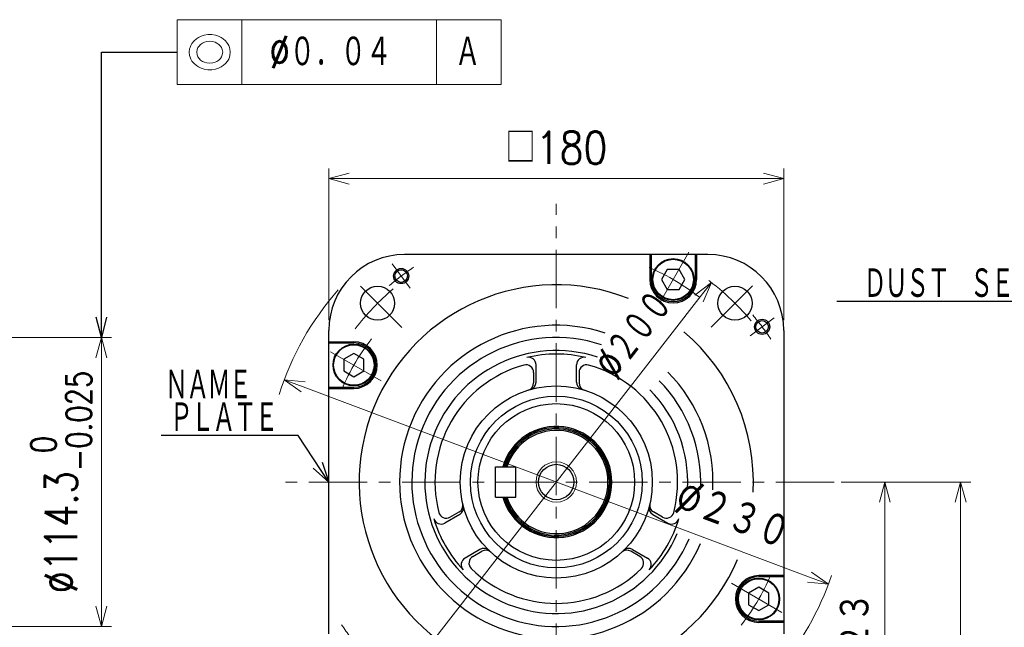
# Model space of a CAD drawing. Header units: millimetres. Extents: x 0 to 1735, y 0 to 1188.
# Tile 136 of 138: x 898 to 1287, y 733 to 973. Entities that reach past the tile are written whole.
import ezdxf

# ---------------------------------------------------------------- set-up
doc = ezdxf.new("R2010")
doc.units = ezdxf.units.MM
doc.header["$LTSCALE"] = 0.727559
doc.linetypes.add('CENTER', pattern=[50.8, 31.75, -6.35, 6.35, -6.35])
doc.layers.add('NoLayerName_001', color=7, linetype='Continuous')
doc.layers.add('NoLayerName_002', color=7, linetype='Continuous')
doc.styles.get("Standard").update_dxf_attribs({"font": 'txt', "bigfont": 'extfont2'})
doc.dimstyles.get("Standard").update_dxf_attribs({"dimtxt": 2.5, "dimasz": 2.5, "dimexe": 1, "dimexo": 1, "dimtad": 1, "dimdec": 3, "dimzin": 0, "dimdsep": 46, "dimtxsty": 'Standard', "dimcen": 2.5, "dimadec": 3, "dimazin": 0, "dimtfac": 0.75, "dimtdec": 3, "dimtmove": 0, "dimatfit": 3, "dimfxl": 1, "dimarcsym": 0})

# ---------------------------------------------------------------- blocks, each defined once
blk = doc.blocks.new('_OPEN30')
at = {"color": 0, "linetype": 'ByBlock', "lineweight": -2}
for p, q in [((-1, 0.267949), (0, 0)), ((0, 0), (-1, -0.267949)), ((0, 0), (-1, 0))]:
    blk.add_line(p, q, dxfattribs=at)
blk = doc.blocks.new('*D125')
at = {"layer": 'Defpoints', "color": 0}
for p in [(1002.34, 830.44), (1217.66, 749.56)]:
    blk.add_point(p, dxfattribs=at)
at = {"layer": 'NoLayerName_002', "color": 0, "linetype": 'Continuous', "lineweight": 13}
blk.add_line((1210.17, 752.38), (1009.83, 827.62), dxfattribs=at)
at = {"layer": 'NoLayerName_002', "color": 0, "lineweight": 13, "xscale": 8, "yscale": 8, "zscale": 8}
for p, rotation in [((1002.34, 830.44), 159.4127796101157), ((1217.66, 749.56), 339.4127796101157)]:
    blk.add_blockref('_OPEN30', p, dxfattribs=dict(at, rotation=rotation))
at = {"layer": 'NoLayerName_002', "color": 0, "lineweight": 13, "insert": (1180.02, 777.01), "char_height": 14, "attachment_point": 5, "rotation": 339.4128}
blk.add_mtext('\\W0.8000;%%c２３０', dxfattribs=at)
blk = doc.blocks.new('*D126')
at = {"layer": 'Defpoints', "color": 0}
for p in [(1171.38, 868.95), (1048.62, 711.05)]:
    blk.add_point(p, dxfattribs=at)
at = {"layer": 'NoLayerName_002', "color": 0, "linetype": 'Continuous', "lineweight": 13}
blk.add_line((1166.47, 862.63), (1053.53, 717.37), dxfattribs=at)
at = {"layer": 'NoLayerName_002', "color": 0, "lineweight": 13, "xscale": 8.000000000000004, "yscale": 8.000000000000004, "zscale": 8.000000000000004}
for p, rotation in [((1171.38, 868.95), 52.13833477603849), ((1048.62, 711.05), 232.1383347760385)]:
    blk.add_blockref('_OPEN30', p, dxfattribs=dict(at, rotation=rotation))
at = {"layer": 'NoLayerName_002', "color": 0, "lineweight": 13, "insert": (1140.68, 848.52), "char_height": 12.8, "attachment_point": 5, "rotation": 52.1383}
blk.add_mtext('\\W0.7187;%%c２００', dxfattribs=at)
blk = doc.blocks.new('*D137')
at = {"layer": 'Defpoints', "color": 0}
for p in [(733.2, 847.15), (930, 847.15), (733.2, 732.85)]:
    blk.add_point(p, dxfattribs=at)
at = {"layer": 'NoLayerName_002', "color": 0, "linetype": 'Continuous', "lineweight": 13}
for p, q in [((737.2, 847.15), (934, 847.15)), ((930, 740.85), (930, 839.15)), ((737.2, 732.85), (934, 732.85))]:
    blk.add_line(p, q, dxfattribs=at)
at = {"layer": 'NoLayerName_002', "color": 0, "lineweight": 13, "xscale": 8, "yscale": 8, "zscale": 8}
for p, rotation in [((930, 847.15), 90), ((930, 732.85), 270)]:
    blk.add_blockref('_OPEN30', p, dxfattribs=dict(at, rotation=rotation))
at = {"layer": 'NoLayerName_002', "color": 0, "lineweight": 13, "insert": (914.06, 790), "char_height": 12.8, "attachment_point": 5, "rotation": 90}
blk.add_mtext('\\A1;\\W0.8000;%%c114.3{\\H10.000640;\\S 0^ -0.025;}', dxfattribs=at)
blk = doc.blocks.new('*D138')
at = {"layer": 'Defpoints', "color": 0}
for p in [(1200, 910), (1020, 850), (1200, 850)]:
    blk.add_point(p, dxfattribs=at)
at = {"layer": 'NoLayerName_002', "color": 0, "linetype": 'Continuous', "lineweight": 13}
for p, q in [((1020, 854), (1020, 914)), ((1200, 854), (1200, 914)), ((1028, 910), (1192, 910))]:
    blk.add_line(p, q, dxfattribs=at)
at = {"layer": 'NoLayerName_002', "color": 0, "lineweight": 13, "xscale": 8, "yscale": 8, "zscale": 8, "rotation": 180}
blk.add_blockref('_OPEN30', (1020, 910), dxfattribs=at)
at = {"layer": 'NoLayerName_002', "color": 0, "lineweight": 13, "xscale": 8, "yscale": 8, "zscale": 8}
blk.add_blockref('_OPEN30', (1200, 910), dxfattribs=at)
at = {"layer": 'NoLayerName_002', "color": 0, "lineweight": 13, "insert": (1110, 922.23), "char_height": 12.8, "attachment_point": 5}
blk.add_mtext('\\W0.8594;□180', dxfattribs=at)
blk = doc.blocks.new('*D152')
at = {"layer": 'Defpoints', "color": 0}
for p in [(1218.75, 790), (1270, 790), (1110, 621)]:
    blk.add_point(p, dxfattribs=at)
at = {"layer": 'NoLayerName_001', "color": 0, "linetype": 'Continuous', "lineweight": 13}
for p, q in [((1222.75, 790), (1274, 790)), ((1270, 629), (1270, 782)), ((1114, 621), (1274, 621))]:
    blk.add_line(p, q, dxfattribs=at)
at = {"layer": 'NoLayerName_001', "color": 0, "lineweight": 13, "xscale": 8, "yscale": 8, "zscale": 8}
for p, rotation in [((1270, 790), 90), ((1270, 621), 270)]:
    blk.add_blockref('_OPEN30', p, dxfattribs=dict(at, rotation=rotation))
at = {"layer": 'NoLayerName_001', "color": 0, "lineweight": 13, "insert": (1259.47, 705.5), "char_height": 12.8, "attachment_point": 5, "rotation": 90}
blk.add_mtext('\\W0.8594;169', dxfattribs=at)
blk = doc.blocks.new('*D153')
at = {"layer": 'Defpoints', "color": 0}
for p in [(1218.75, 790), (1240, 790), (1157, 666.7)]:
    blk.add_point(p, dxfattribs=at)
at = {"layer": 'NoLayerName_002', "color": 0, "linetype": 'Continuous', "lineweight": 13}
for p, q in [((1222.75, 790), (1244, 790)), ((1240, 674.7), (1240, 782)), ((1161, 666.7), (1244, 666.7))]:
    blk.add_line(p, q, dxfattribs=at)
at = {"layer": 'NoLayerName_002', "color": 0, "lineweight": 13, "xscale": 8, "yscale": 8, "zscale": 8}
for p, rotation in [((1240, 790), 90), ((1240, 666.7), 270)]:
    blk.add_blockref('_OPEN30', p, dxfattribs=dict(at, rotation=rotation))
at = {"layer": 'NoLayerName_002', "color": 0, "lineweight": 13, "insert": (1228.33, 728.35), "char_height": 12.8, "attachment_point": 5, "rotation": 90}
blk.add_mtext('\\W0.8594;１２３', dxfattribs=at)
blk = doc.blocks.new('ETC_0001')
at = {"color": 7, "linetype": 'Continuous', "lineweight": 25}
for p, q in [((2.31, 8), (0, 4)), ((6.93, 8), (2.31, 8)), ((9.24, 4), (6.93, 8)), ((0, 4), (2.31, 0)), ((6.93, 0), (9.24, 4)), ((2.31, 0), (6.93, 0))]:
    blk.add_line(p, q, dxfattribs=at)
blk = doc.blocks.new('ETC_0002')
at = {"color": 7, "linetype": 'Continuous', "lineweight": 25}
for p, q in [((4, 9.24), (0, 6.93)), ((8, 6.93), (4, 9.24)), ((0, 6.93), (0, 2.31)), ((8, 2.31), (8, 6.93)), ((0, 2.31), (4, 0)), ((4, 0), (8, 2.31))]:
    blk.add_line(p, q, dxfattribs=at)
blk = doc.blocks.new('ETC_0004')
at = {"color": 7, "linetype": 'Continuous', "lineweight": 25}
for p, q in [((4, 9.24), (0, 6.93)), ((8, 6.93), (4, 9.24)), ((0, 6.93), (0, 2.31)), ((8, 2.31), (8, 6.93)), ((0, 2.31), (4, 0)), ((4, 0), (8, 2.31))]:
    blk.add_line(p, q, dxfattribs=at)
blk = doc.blocks.new('DIM_0004')
at = {"color": 3, "linetype": 'Continuous', "lineweight": 13}
for p, q in [((25.6, 0), (25.6, 25.6)), ((102.6, 0), (102.6, 25.6)), ((12.12, 19.7), (10.62, 19.44)), ((13.63, 19.7), (12.12, 19.7)), ((15.13, 19.44), (13.63, 19.7)), ((5.81, 16.22), (5.36, 15.44)), ((6.71, 17.25), (5.81, 16.22)), ((7.61, 18.02), (6.71, 17.25)), ((8.37, 18.54), (7.61, 18.02)), ((9.42, 19.06), (8.37, 18.54)), ((9.27, 15.83), (8.67, 15.19)), ((10.02, 16.35), (9.27, 15.83)), ((10.62, 19.44), (9.42, 19.06)), ((10.77, 16.73), (10.02, 16.35)), ((11.67, 16.99), (10.77, 16.73)), ((12.88, 17.12), (11.67, 16.99)), ((14.08, 16.99), (12.88, 17.12)), ((14.98, 16.73), (14.08, 16.99)), ((15.73, 16.35), (14.98, 16.73)), ((16.33, 19.06), (15.13, 19.44)), ((16.48, 15.83), (15.73, 16.35)), ((17.38, 18.54), (16.33, 19.06)), ((17.08, 15.19), (16.48, 15.83)), ((18.14, 18.02), (17.38, 18.54)), ((19.04, 17.25), (18.14, 18.02)), ((19.94, 16.22), (19.04, 17.25)), ((20.39, 15.44), (19.94, 16.22)), ((4.91, 14.03), (4.76, 12.74)), ((4.76, 12.74), (4.91, 11.45)), ((5.06, 14.67), (4.91, 14.03)), ((5.36, 15.44), (5.06, 14.67)), ((7.91, 13.77), (7.76, 12.74)), ((7.76, 12.74), (7.91, 11.7)), ((8.22, 14.54), (7.91, 13.77)), ((7.91, 11.7), (8.22, 10.93)), ((8.67, 15.19), (8.22, 14.54)), ((17.53, 14.54), (17.08, 15.19)), ((17.84, 13.77), (17.53, 14.54)), ((17.53, 10.93), (17.84, 11.7)), ((17.99, 12.74), (17.84, 13.77)), ((17.84, 11.7), (17.99, 12.74)), ((20.69, 14.67), (20.39, 15.44)), ((20.84, 14.03), (20.69, 14.67)), ((20.99, 12.74), (20.84, 14.03)), ((20.84, 11.45), (20.99, 12.74)), ((4.91, 11.45), (5.06, 10.8)), ((5.06, 10.8), (5.36, 10.03)), ((5.36, 10.03), (5.81, 9.25)), ((5.81, 9.25), (6.71, 8.22)), ((6.71, 8.22), (7.61, 7.45)), ((8.22, 10.93), (8.67, 10.28)), ((8.67, 10.28), (9.27, 9.64)), ((9.27, 9.64), (10.02, 9.12)), ((10.02, 9.12), (10.77, 8.74)), ((10.77, 8.74), (11.67, 8.48)), ((11.67, 8.48), (12.88, 8.35)), ((12.88, 8.35), (14.08, 8.48)), ((14.08, 8.48), (14.98, 8.74)), ((14.98, 8.74), (15.73, 9.12)), ((15.73, 9.12), (16.48, 9.64)), ((16.48, 9.64), (17.08, 10.28)), ((17.08, 10.28), (17.53, 10.93)), ((18.14, 7.45), (19.04, 8.22)), ((19.04, 8.22), (19.94, 9.25)), ((19.94, 9.25), (20.39, 10.03)), ((20.39, 10.03), (20.69, 10.8)), ((20.69, 10.8), (20.84, 11.45)), ((7.61, 7.45), (8.37, 6.93)), ((8.37, 6.93), (9.42, 6.41)), ((9.42, 6.41), (10.62, 6.03)), ((10.62, 6.03), (12.12, 5.77)), ((12.12, 5.77), (13.63, 5.77)), ((13.63, 5.77), (15.13, 6.03)), ((15.13, 6.03), (16.33, 6.41)), ((16.33, 6.41), (17.38, 6.93)), ((17.38, 6.93), (18.14, 7.45))]:
    blk.add_line(p, q, dxfattribs=at)
blk.add_lwpolyline([(0, 0), (128.2, 0), (128.2, 25.6), (0, 25.6)], close=True, dxfattribs=at)
at = {"color": 3, "linetype": 'Continuous', "lineweight": 13, "width": 0.716146}
for s, p in [('%%c０．０４', (36.6, 6.4)), ('Ａ', (109.9, 6.4))]:
    blk.add_text(s, height=12.8, dxfattribs=at).set_placement(p)

msp = doc.modelspace()

# ---------------------------------------------------------------- linework, layer by layer
at = {"layer": 'NoLayerName_001', "color": 4, "linetype": 'CENTER', "lineweight": 13}
for p, q in [((1110, 600), (1110, 900)), ((1151.23444766, 861.42015837), (1162.49999869, 880.93266512)), ((1052.22575922, 866.66900705), (1045.00397912, 876.25263293)), ((1048.83526496, 851.16473504), (1029.74338234, 870.25661766)), ((1171.31126806, 851.31126806), (1190.25661766, 870.25661766)), ((1186.66900705, 847.77424078), (1196.25263293, 854.99602088)), ((1040.71796943, 829.999999), (1019.06733488, 842.49999869)), ((1220, 790), (1000, 790)), ((1179.28203057, 750.000001), (1200.93266512, 737.50000131))]:
    msp.add_line(p, q, dxfattribs=at)
at = {"layer": 'NoLayerName_001', "color": 7, "linetype": 'Continuous', "lineweight": 25}
for p, q in [((1170, 880), (1050, 880)), ((1147, 880), (1147, 870.10734985)), ((1147.5, 880), (1147.5, 870.10734985)), ((1165, 880), (1165, 870.10734985)), ((1165.5, 880), (1165.5, 870.10734985)), ((1020, 730), (1020, 850)), ((1200, 850), (1200, 730)), ((1020, 845.5), (1029.89265015, 845.5)), ((1020, 845), (1029.89265015, 845)), ((1102, 829.49683532), (1102, 836.32080398)), ((1118, 829.49683532), (1118, 836.32080398)), ((1101, 833.37049688), (1101, 829.20459157)), ((1119, 833.37049688), (1119, 829.20459157)), ((1020, 827.5), (1029.89265015, 827.5)), ((1020, 827), (1029.89265015, 827)), ((1086, 784), (1086, 796)), ((1086, 796), (1094, 796)), ((1094, 784), (1094, 796)), ((1086, 784), (1094, 784)), ((1071.79473725, 777.17978557), (1065.88500703, 773.76780124)), ((1067.94004792, 776.10898019), (1071.54782776, 778.19193285)), ((1148.20526275, 777.17978557), (1154.11499297, 773.76780124)), ((1152.05995208, 776.10898019), (1148.45217224, 778.19193285)), ((1079.79473725, 763.32337911), (1073.88500703, 759.91139478)), ((1076.94004792, 760.52052292), (1080.54782776, 762.60347558)), ((1143.05995208, 760.52052292), (1139.45217224, 762.60347558)), ((1140.20526275, 763.32337911), (1146.11499297, 759.91139478)), ((1200, 753), (1190.10734985, 753)), ((1200, 752.5), (1190.10734985, 752.5)), ((1200, 735), (1190.10734985, 735)), ((1200, 734.5), (1190.10734985, 734.5))]:
    msp.add_line(p, q, dxfattribs=at)
for centre, radius in [((1156.25, 870.10734986), 8.25), ((1156.25, 870.10734986), 8), ((1048.61486764, 871.46082202), 3), ((1048.61486764, 871.46082202), 2.5), ((1039.28932188, 860.71067812), 6.75), ((1180.71067812, 860.71067812), 6.75), ((1191.46082202, 851.38513236), 3), ((1191.46082202, 851.38513236), 2.5), ((1029.89265014, 836.25), 8.25), ((1029.89265014, 836.25), 8), ((1110, 790), 38), ((1110, 790), 34), ((1110, 790), 31), ((1110, 790), 7), ((1190.10734986, 743.75), 8.25), ((1190.10734986, 743.75), 8)]:
    msp.add_circle(centre, radius, dxfattribs=at)
at = {"layer": 'NoLayerName_001', "color": 4, "linetype": 'Continuous', "lineweight": 13}
msp.add_circle((1110, 790), 8, dxfattribs=at)
at = {"layer": 'NoLayerName_001', "color": 7, "linetype": 'Continuous', "lineweight": 25}
for centre, radius, start, end in [((1050, 850), 30, 90, 180), ((1170, 850), 30, 0, 90), ((1156.25, 870.10734985), 9.25, 180, 0), ((1156.25, 870.10734985), 8.75, 180, 0), ((1110, 790), 78, 68.5496203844, 336.9170864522), ((1110, 790), 62, 71.7699430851, 336.9170864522), ((1110, 790), 78, 357.0931055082, 49.6187933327), ((1029.89265015, 836.25), 9.25, 270, 90), ((1110, 790), 57.15, 71.7699430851, 336.9170864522), ((1029.89265015, 836.25), 8.75, 270, 90), ((1110, 790), 52, 71.7699430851, 336.9170864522), ((1110, 790), 50.609, 76.6411760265, 103.3588239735), ((1099, 836.32080398), 3, 0, 103.3588239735), ((1121, 836.32080398), 3, 76.6411760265, 180), ((1110, 790), 48, 105.4660099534, 194.5339900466), ((1098, 833.37049688), 3, 0, 105.4660099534), ((1122, 833.37049688), 3, 74.5339900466, 180), ((1110, 790), 48, 345.4660099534, 74.5339900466), ((1110, 790), 57.15, 357.0931055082, 44.543662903), ((1110, 790), 62, 357.0931055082, 44.543662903), ((1098, 829.20459157), 3, 287.0186474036, 0), ((1099, 829.49683532), 3, 285.5626967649, 0), ((1121, 829.49683532), 3, 180, 254.4373032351), ((1122, 829.20459157), 3, 180, 252.9813525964), ((1110, 790), 52, 357.0931055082, 44.543662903), ((1110, 790), 22, 195.8266201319, 164.1733798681), ((1110, 790), 21.5, 196.2046933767, 163.7953066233), ((1110, 790), 21, 196.601549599, 163.398450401), ((1110, 790), 20.4225, 197.0852110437, 162.9147889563), ((1070.04782776, 780.79000906), 3, 300, 12.9813525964), ((1070.29473725, 779.77786178), 3, 300, 14.4373032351), ((1149.70526275, 779.77786178), 3, 165.5626967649, 240), ((1149.95217224, 780.79000906), 3, 167.0186474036, 240), ((1110, 790), 50.609, 196.6411760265, 223.3588239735), ((1064.38500703, 776.36587745), 3, 196.6411760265, 300), ((1066.44004792, 778.7070564), 3, 194.5339900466, 300), ((1110, 790), 50.609, 316.6411760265, 343.3588239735), ((1153.55995208, 778.7070564), 3, 240, 345.4660099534), ((1155.61499297, 776.36587745), 3, 240, 343.3588239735), ((1081.29473725, 760.7253029), 3, 45.5626967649, 120), ((1138.70526275, 760.7253029), 3, 60, 134.4373032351), ((1075.38500703, 757.31331857), 3, 120, 223.3588239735), ((1078.44004792, 757.92244671), 3, 120, 225.4660099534), ((1082.04782776, 760.00539937), 3, 47.0186474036, 120), ((1137.95217224, 760.00539937), 3, 60, 132.9813525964), ((1141.55995208, 757.92244671), 3, 314.5339900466, 60), ((1144.61499297, 757.31331857), 3, 316.6411760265, 60), ((1110, 790), 48, 225.4660099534, 314.5339900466), ((1190.10734985, 743.75), 9.25, 90, 270), ((1190.10734985, 743.75), 8.75, 90, 270)]:
    msp.add_arc(centre, radius, start, end, dxfattribs=at)
at = {"layer": 'NoLayerName_001', "color": 4, "linetype": 'CENTER', "lineweight": 13}
for radius, start, end in [(101.99999745, 123.6291739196, 130.3708260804), (92.49999769, 52.2514235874, 67.7485764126), (99.9999975, 39.5999767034, 54.4645607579), (99.9999975, 130.2096252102, 142.7408160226), (101.99999745, 33.6291739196, 40.3708260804), (92.49999769, 142.2514235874, 157.7485764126), (92.49999769, 322.2514235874, 337.7485764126), (101.99999745, 213.6291739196, 220.3708260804)]:
    msp.add_arc((1110, 790), radius, start, end, dxfattribs=at)
at = {"layer": 'NoLayerName_001', "color": 4, "linetype": 'Continuous', "lineweight": 13}
for start, end in [(138.6527513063, 162.4862873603), (319.3355223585, 341.245236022)]:
    msp.add_arc((1110, 790), 115, start, end, dxfattribs=at)

# ---------------------------------------------------------------- block references
at = {"layer": 'NoLayerName_001'}
for name, p in [('DIM_0004', (960, 947.2678833)), ('ETC_0001', (1151.63098145, 866.10699463)), ('ETC_0004', (1025.89294434, 831.63098145)), ('ETC_0002', (1186.10705566, 739.13098145))]:
    msp.add_blockref(name, p, dxfattribs=at)

# ---------------------------------------------------------------- texts
at = {"layer": 'NoLayerName_001', "color": 3, "lineweight": 13, "insert": (971.99872372, 828.33369152), "char_height": 12.8000001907, "attachment_point": 5}
msp.add_mtext('\\A1;\\W0.6510;\\T0.9200;ＮＡＭＥ', dxfattribs=at)
at = {"layer": 'NoLayerName_002', "color": 3, "linetype": 'Continuous', "lineweight": 13, "attachment_point": 9, "line_spacing_factor": 0.6}
for s, insert, char_height in [('\\A1;\\W0.6510;\\T0.9200;ＤＵＳＴ\u3000ＳＥＡＬ', (1307.39575, 862), 12.8000001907), ('\\A1;\\W0.6510;\\T0.9200;ＰＬＡＴＥ', (999.1968033, 808.99999866), 12.8)]:
    msp.add_mtext(s, dxfattribs=dict(at, insert=insert, char_height=char_height))

# ---------------------------------------------------------------- dimensions: what is measured, and where the dimension line sits
at = {"layer": 'NoLayerName_001', "color": 3, "linetype": 'Continuous', "lineweight": 13}
dim = msp.add_linear_dim(base=(1270, 790), p1=(1110, 621), p2=(1218.75, 790), angle=90, text='\\W0.8594;<>', dimstyle='Standard', override={"dimtxt": 12.8, "dimasz": 8, "dimexe": 4, "dimexo": 4, "dimgap": 4, "dimdec": 8, "dimzin": 8, "dimblk": 'OPEN30', "dimclrd": 0, "dimclre": 0, "dimclrt": 0, "dimtp": 0, "dimtm": 0, "dimlwd": 13, "dimlwe": 13}, dxfattribs=at)
dim.commit()
dim.dimension.update_dxf_attribs({"geometry": '*D152', "text_midpoint": (1270, 705.4999997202), "dimtype": 160})
at = {"layer": 'NoLayerName_002', "color": 3, "linetype": 'Continuous', "lineweight": 13}
dim = msp.add_linear_dim(base=(1200, 910), p1=(1020, 850), p2=(1200, 850), text='\\W0.8594;<>', dimstyle='Standard', override={"dimtxt": 12.8, "dimasz": 8, "dimexe": 4, "dimexo": 4, "dimgap": 4, "dimdec": 8, "dimzin": 8, "dimpost": '□<>', "dimblk": 'OPEN30', "dimclrd": 0, "dimclre": 0, "dimclrt": 0, "dimtp": 0, "dimtm": 0, "dimlwd": 13, "dimlwe": 13}, dxfattribs=at)
dim.commit()
dim.dimension.update_dxf_attribs({"geometry": '*D138', "text_midpoint": (1110, 910), "dimtype": 160})
for p1, p2, text, override, picture, middle in [((1048.62428883, 711.05050932), (1171.37571117, 868.94949068), '\\W0.7187;%%c２００', {"dimtxt": 12.8, "dimasz": 8, "dimgap": 4.000003, "dimdec": 0, "dimzin": 8, "dimpost": '%%c<>', "dimblk": 'OPEN30', "dimcen": 0, "dimse1": 1, "dimse2": 1, "dimclrd": 0, "dimclre": 0, "dimclrt": 0, "dimtp": 0, "dimtm": 0, "dimatfit": 2, "dimlwd": 13, "dimlwe": 13}, '*D126', (1149.91370626, 841.34224468)), ((1002.34413122, 830.43777833), (1217.65586878, 749.56222167), '\\W0.8000;%%c２３０', {"dimtxt": 14, "dimasz": 8, "dimgap": 4.000008, "dimdec": 0, "dimzin": 8, "dimpost": '%%c<>', "dimblk": 'OPEN30', "dimcen": 0, "dimse1": 1, "dimse2": 1, "dimclrd": 0, "dimclre": 0, "dimclrt": 0, "dimtp": 0, "dimtm": 0, "dimatfit": 2, "dimlwd": 13, "dimlwe": 13}, '*D125', (1175.64137853, 765.34373607))]:
    dim = msp.add_diameter_dim_2p(p1=p1, p2=p2, text=text, dimstyle='Standard', override=override, dxfattribs=at)
    dim.commit()
    dim.dimension.update_dxf_attribs({"geometry": picture, "text_midpoint": middle, "dimtype": 163})
for base, p1, p2, text, override, picture, middle in [((930, 847.15), (733.2, 732.85), (733.2, 847.15), '\\W0.8000;<>', {"dimtxt": 12.8, "dimasz": 8, "dimexe": 4, "dimexo": 4, "dimgap": 4, "dimdec": 8, "dimzin": 8, "dimpost": '%%c<>', "dimblk": 'OPEN30', "dimclrd": 0, "dimclre": 0, "dimclrt": 0, "dimtol": 1, "dimtp": 0, "dimtm": 0.025, "dimtfac": 0.7813, "dimtolj": 1, "dimlwd": 13, "dimlwe": 13}, '*D137', (930, 789.9999995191)), ((1240, 790), (1157, 666.7), (1218.75, 790), '\\W0.8594;１２３', {"dimtxt": 12.8, "dimasz": 8, "dimexe": 4, "dimexo": 4, "dimgap": 4, "dimdec": 8, "dimzin": 8, "dimblk": 'OPEN30', "dimclrd": 0, "dimclre": 0, "dimclrt": 0, "dimtp": 0, "dimtm": 0, "dimlwd": 13, "dimlwe": 13}, '*D153', (1240, 728.34999972))]:
    dim = msp.add_linear_dim(base=base, p1=p1, p2=p2, angle=90, text=text, dimstyle='Standard', override=override, dxfattribs=at)
    dim.commit()
    dim.dimension.update_dxf_attribs({"geometry": picture, "text_midpoint": middle, "dimtype": 160})

# ---------------------------------------------------------------- leaders
for points in [[(930, 847.15), (930, 960), (960, 960.06789018)], [(890, 769), (890, 630), (920, 630)]]:
    msp.add_leader(points, dimstyle='Standard', override={"dimasz": 8, "dimldrblk": 'OPEN30'}, dxfattribs=at)
at = {"layer": 'NoLayerName_002', "color": 3, "linetype": 'Continuous', "lineweight": 13, "annotation_type": 0, "has_hookline": 1, "hookline_direction": 1}
for points, text_width in [([(1324.53524557, 821), (1316.02075, 861.375), (1308.02075, 861.375)], 86.38880787), ([(1020, 790), (1007.8218033, 808.37499866), (999.8218033, 808.37499866)], 45.50400485)]:
    msp.add_leader(points, dimstyle='Standard', override={"dimtxt": 12.8, "dimasz": 8, "dimldrblk": 'OPEN30'}, dxfattribs=dict(at, text_width=text_width))

doc.saveas('drawing.dxf')
